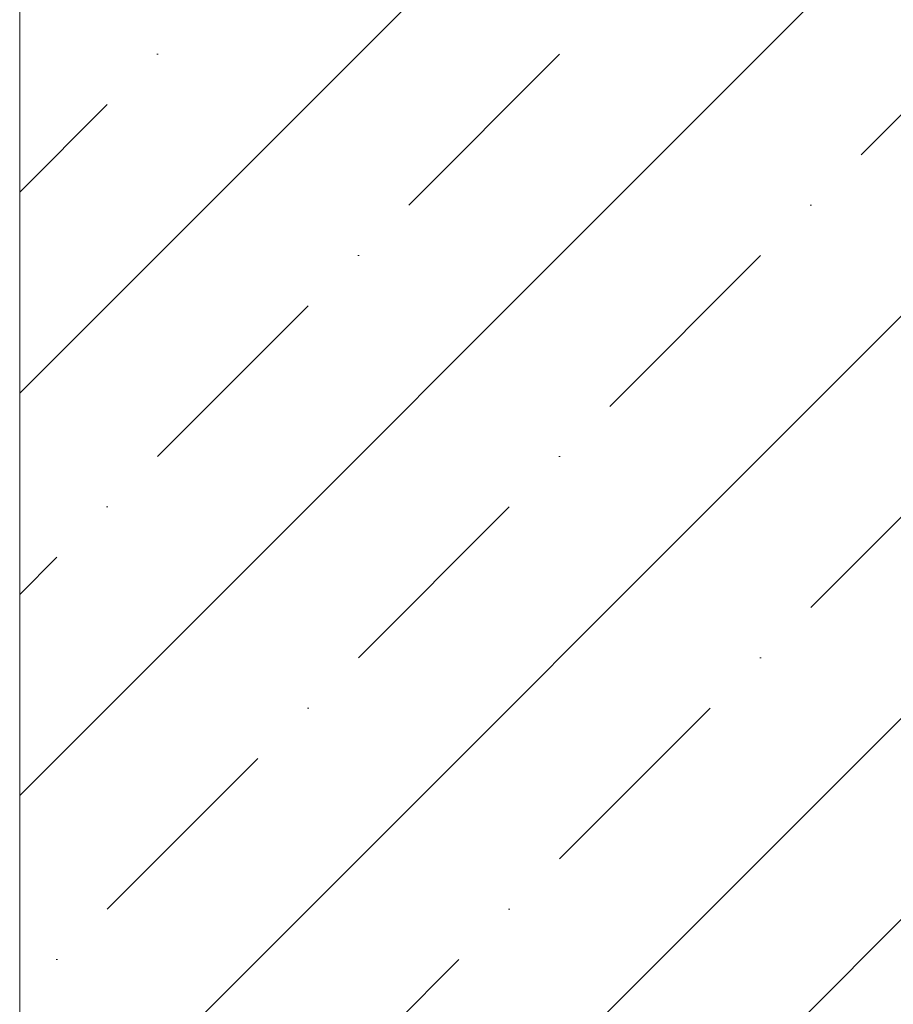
# Model space of a CAD drawing. Header units: millimetres. Extents: x 119219 to 750800, y -8933 to 168688.
# Tile 29 of 115: x 526049 to 526295, y -1002 to -726. Entities that reach past the tile are written whole.
import ezdxf

# ---------------------------------------------------------------- set-up
doc = ezdxf.new("R2010")
doc.units = ezdxf.units.MM
doc.header["$MEASUREMENT"] = 0
doc.layers.add('0_Ном._пера__1', color=7, linetype='Continuous', lineweight=0)
doc.layers.add('АР-Стены_внешние_.АР_Ном._пера__1', color=7, linetype='Continuous', lineweight=0)

msp = doc.modelspace()

# ---------------------------------------------------------------- hatches: boundary and pattern name
at = {"layer": '0_Ном._пера__1', "linetype": 'Continuous', "lineweight": 0}
h = msp.add_hatch(dxfattribs=at)
h.set_pattern_fill('Железобетон__project__ув_3A', style=0, pattern_type=2)
h.set_pattern_definition([(45, (0, 0), (-56.568542, 56.568542), []), (45, (-28.284, 28.284), (-56.568542, 56.568542), [60, -20, 0, -20])])
h.paths.add_polyline_path([(526048.761, -4749.998), (526048.761, 349.992), (526348.761, 349.992), (526348.761, -4749.998)])

# ---------------------------------------------------------------- linework, layer by layer
at = {"layer": '0_Ном._пера__1', "color": 7, "linetype": 'Continuous', "lineweight": 0, "flags": 128}
msp.add_lwpolyline([(526048.761, -4749.998), (526048.761, 349.992), (526348.761, 349.992), (526348.761, -4749.998)], close=True, dxfattribs=at)
at = {"layer": 'АР-Стены_внешние_.АР_Ном._пера__1', "color": 7, "linetype": 'Continuous', "lineweight": 5}
msp.add_line((526048.761, 98.755), (526048.761, -4599.998), dxfattribs=at)

doc.saveas('drawing.dxf')
